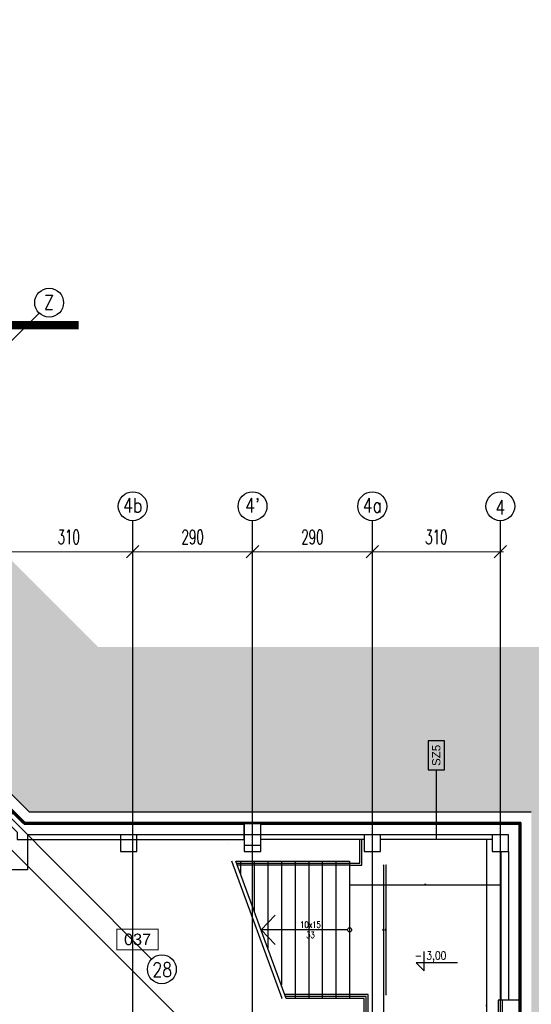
# Model space of a CAD drawing. Header units: centimetres. Extents: x -228435 to 46820, y -89367 to 152985.
# Tile 250 of 252: x -34177 to -21790, y 86198 to 110031. Entities that reach past the tile are written whole.
import ezdxf
from ezdxf.enums import TextEntityAlignment as Align

# ---------------------------------------------------------------- set-up
doc = ezdxf.new("R2010")
doc.units = ezdxf.units.CM
doc.header["$LTSCALE"] = 50
doc.header["$PDMODE"] = 35
doc.header["$PDSIZE"] = 0.1
for name, pattern in [('Kondygnacja  -0_5$0$DIVIDE', [31.75, 12.7, -6.35, 0, -6.35, 0, -6.35]), ('Kondygnacja  -0_5$0$HIDDEN2', [4.7625, 3.175, -1.5875]), ('Osie rzutów$0$DASHDOT2', [12.7, 6.35, -3.175, 0, -3.175])]:
    doc.linetypes.add(name, pattern=pattern)
doc.layers.get('0').update_dxf_attribs({"color": 8})
doc.layers.get('DEFPOINTS').update_dxf_attribs({"color": 8})
for name, color, linetype in [('Kondygnacja  -0_5$0$ARCH_CIENKIE_IST', 8, 'Continuous'), ('Kondygnacja  -0_5$0$ARCH_ETAPOWANIE', 8, 'Kondygnacja  -0_5$0$DIVIDE'), ('Kondygnacja  -0_5$0$ARCH_GRUNT', 8, 'Continuous'), ('Kondygnacja  -0_5$0$ARCH_INFO_KOTY_WYSOKOŚCIOWE_IST', 8, 'Continuous'), ('Kondygnacja  -0_5$0$ARCH_INFO_OPISY_PRZEGRODY_IST', 8, 'Continuous'), ('Kondygnacja  -0_5$0$ARCH_INFO_SCHODY_IST', 8, 'Continuous'), ('Kondygnacja  -0_5$0$ARCH_MUROWANE_IST', 8, 'Continuous'), ('Kondygnacja  -0_5$0$ARCH_POMOCNICZE_IST', 8, 'Kondygnacja  -0_5$0$HIDDEN2'), ('Kondygnacja  -0_5$0$ARCH_SCHODY_IST', 8, 'Continuous'), ('Kondygnacja  -0_5$0$ARCH_ŻELBET_IST', 8, 'Continuous'), ('Osie rzutów$0$ARCH_INFO_OSIE_IST', 8, 'Osie rzutów$0$DASHDOT2'), ('Osie rzutów$0$ARCH_INFO_OSIE_OPISY_IST', 8, 'Continuous'), ('Pomieszczenia -05$0$ARCH_INFO_AREA_ETYKIETY_200', 8, 'Continuous')]:
    doc.layers.add(name, color=color, linetype=linetype)
doc.layers.add('Kondygnacja  -0_5$0$ARCH_INFO_WYMIARY', color=8, linetype='Continuous', lineweight=9)
doc.layers.add('Osie rzutów$0$ARCH_INFO_WYMIARY', color=8, linetype='Continuous', lineweight=9)
doc.styles.add('Kondygnacja  -0_5$0$Arial', font='ARIAL.TTF')
doc.styles.add('Kondygnacja  -0_5$0$Romans', font='Romans.shx', dxfattribs={"width": 0.7})
doc.styles.add('Kondygnacja  -0_5$0$ROMANS-50-CM', font='romans.shx', dxfattribs={"width": 0.8, "height": 10})
doc.styles.add('Osie rzutów$0$ROMANS-250-CM', font='romans.shx', dxfattribs={"width": 0.8, "height": 50})
doc.styles.add('Osie rzutów$0$wymiary_cuprum', font='Romans.shx', dxfattribs={"width": 0.6})
doc.styles.add('Pomieszczenia -05$0$Arial', font='ARIAL.TTF')
doc.dimstyles.new('Kondygnacja  -0_5$0$Wymiary 1-100', dxfattribs={"dimtxt": 12, "dimasz": 10, "dimexe": 5, "dimexo": 0, "dimgap": 4, "dimtad": 1, "dimrnd": 0.5, "dimzin": 12, "dimdsep": 46, "dimtxsty": 'Kondygnacja  -0_5$0$Romans', "dimblk": 'Kondygnacja  -0_5$0$_Oblique', "dimcen": 10, "dimdle": 10, "dimclrt": 55, "dimazin": 0, "dimtfac": 1, "dimtmove": 1, "dimatfit": 3, "dimfxl": 0, "dimtolj": 1, "dimtzin": 0, "dimarcsym": 0})
doc.dimstyles.new('Osie rzutów$0$ARCH_ CT', dxfattribs={"dimtxt": 20, "dimasz": 20, "dimexe": 12, "dimexo": 20, "dimgap": 5, "dimtad": 1, "dimdec": 1, "dimrnd": 0.5, "dimzin": 9, "dimdsep": 46, "dimtxsty": 'Osie rzutów$0$wymiary_cuprum', "dimblk": 'Osie rzutów$0$_Oblique', "dimcen": 8, "dimdle": 12, "dimclrd": 256, "dimclre": 256, "dimclrt": 55, "dimadec": 1, "dimazin": 0, "dimtfac": 1, "dimtdec": 1, "dimtmove": 1, "dimatfit": 2, "dimldrblk": 'Osie rzutów$0$_Dot', "dimfxl": 0, "dimtolj": 1, "dimtzin": 0, "dimlwd": -1, "dimlwe": -1, "dimarcsym": 0})

# ---------------------------------------------------------------- blocks, each defined once
blk = doc.blocks.new('Osie rzutów$0$_Oblique')
at = {"color": 0, "linetype": 'ByBlock', "lineweight": -2}
blk.add_line((-0.5, -0.5), (0.5, 0.5), dxfattribs=at)
blk = doc.blocks.new('*D255')
at = {"layer": 'DEFPOINTS', "color": 0}
for p in [(9260, 14249.3), (9550, 14249.3), (9550, 14215.4)]:
    blk.add_point(p, dxfattribs=at)
at = {"layer": 'Osie rzutów$0$ARCH_INFO_WYMIARY'}
for p, q in [((9260, 14234.3), (9260, 14207.4)), ((9550, 14234.3), (9550, 14207.4)), ((9252, 14215.4), (9558, 14215.4))]:
    blk.add_line(p, q, dxfattribs=at)
at = {"layer": 'Osie rzutów$0$ARCH_INFO_WYMIARY', "xscale": 30, "yscale": 30, "zscale": 30, "rotation": 180}
blk.add_blockref('Osie rzutów$0$_Oblique', (9260, 14215.4), dxfattribs=at)
at = {"layer": 'Osie rzutów$0$ARCH_INFO_WYMIARY', "xscale": 30, "yscale": 30, "zscale": 30}
blk.add_blockref('Osie rzutów$0$_Oblique', (9550, 14215.4), dxfattribs=at)
at = {"layer": 'Osie rzutów$0$ARCH_INFO_WYMIARY', "color": 55, "insert": (9405, 14250.9), "char_height": 35, "attachment_point": 5, "style": 'Osie rzutów$0$wymiary_cuprum'}
blk.add_mtext('\\A1;290', dxfattribs=at)
blk = doc.blocks.new('Osie rzutów$0$_Dot')
at = {"color": 0, "linetype": 'ByBlock', "lineweight": -2}
blk.add_line((-0.5, 0), (-1, 0), dxfattribs=at)
at = {"color": 0, "linetype": 'ByBlock', "const_width": 0.5}
blk.add_lwpolyline([(-0.25, 0, 1), (0.25, 0, 1)], format="xyb", close=True, dxfattribs=at)
blk = doc.blocks.new('*D256')
at = {"layer": 'DEFPOINTS', "color": 0}
for p in [(9550, 14249.3), (9860, 14249.3), (9860, 14215.4)]:
    blk.add_point(p, dxfattribs=at)
at = {"layer": 'Osie rzutów$0$ARCH_INFO_WYMIARY'}
for p, q in [((9550, 14234.3), (9550, 14207.4)), ((9860, 14234.3), (9860, 14207.4)), ((9542, 14215.4), (9868, 14215.4))]:
    blk.add_line(p, q, dxfattribs=at)
at = {"layer": 'Osie rzutów$0$ARCH_INFO_WYMIARY', "xscale": 30, "yscale": 30, "zscale": 30, "rotation": 180}
blk.add_blockref('Osie rzutów$0$_Oblique', (9550, 14215.4), dxfattribs=at)
at = {"layer": 'Osie rzutów$0$ARCH_INFO_WYMIARY', "xscale": 30, "yscale": 30, "zscale": 30}
blk.add_blockref('Osie rzutów$0$_Oblique', (9860, 14215.4), dxfattribs=at)
at = {"layer": 'Osie rzutów$0$ARCH_INFO_WYMIARY', "color": 55, "insert": (9705, 14250.9), "char_height": 35, "attachment_point": 5, "style": 'Osie rzutów$0$wymiary_cuprum'}
blk.add_mtext('\\A1;310', dxfattribs=at)
blk = doc.blocks.new('*D257')
at = {"layer": 'DEFPOINTS', "color": 0}
for p in [(8970, 14249.3), (9260, 14249.3), (9260, 14215.4)]:
    blk.add_point(p, dxfattribs=at)
at = {"layer": 'Osie rzutów$0$ARCH_INFO_WYMIARY'}
for p, q in [((8970, 14234.3), (8970, 14207.4)), ((9260, 14234.3), (9260, 14207.4)), ((8962, 14215.4), (9268, 14215.4))]:
    blk.add_line(p, q, dxfattribs=at)
at = {"layer": 'Osie rzutów$0$ARCH_INFO_WYMIARY', "xscale": 30, "yscale": 30, "zscale": 30, "rotation": 180}
blk.add_blockref('Osie rzutów$0$_Oblique', (8970, 14215.4), dxfattribs=at)
at = {"layer": 'Osie rzutów$0$ARCH_INFO_WYMIARY', "xscale": 30, "yscale": 30, "zscale": 30}
blk.add_blockref('Osie rzutów$0$_Oblique', (9260, 14215.4), dxfattribs=at)
at = {"layer": 'Osie rzutów$0$ARCH_INFO_WYMIARY', "color": 55, "insert": (9115, 14250.9), "char_height": 35, "attachment_point": 5, "style": 'Osie rzutów$0$wymiary_cuprum'}
blk.add_mtext('\\A1;290', dxfattribs=at)
blk = doc.blocks.new('*D258')
at = {"layer": 'DEFPOINTS', "color": 0}
for p in [(8660, 14249.3), (8970, 14249.3), (8970, 14215.4)]:
    blk.add_point(p, dxfattribs=at)
at = {"layer": 'Osie rzutów$0$ARCH_INFO_WYMIARY'}
for p, q in [((8660, 14234.3), (8660, 14207.4)), ((8970, 14234.3), (8970, 14207.4)), ((8652, 14215.4), (8978, 14215.4))]:
    blk.add_line(p, q, dxfattribs=at)
at = {"layer": 'Osie rzutów$0$ARCH_INFO_WYMIARY', "xscale": 30, "yscale": 30, "zscale": 30, "rotation": 180}
blk.add_blockref('Osie rzutów$0$_Oblique', (8660, 14215.4), dxfattribs=at)
at = {"layer": 'Osie rzutów$0$ARCH_INFO_WYMIARY', "xscale": 30, "yscale": 30, "zscale": 30}
blk.add_blockref('Osie rzutów$0$_Oblique', (8970, 14215.4), dxfattribs=at)
at = {"layer": 'Osie rzutów$0$ARCH_INFO_WYMIARY', "color": 55, "insert": (8815, 14250.9), "char_height": 35, "attachment_point": 5, "style": 'Osie rzutów$0$wymiary_cuprum'}
blk.add_mtext('\\A1;310', dxfattribs=at)
blk = doc.blocks.new('Kondygnacja  -0_5$0$_Oblique')
at = {"color": 0, "linetype": 'ByBlock', "lineweight": -2}
blk.add_line((-0.5, -0.5), (0.5, 0.5), dxfattribs=at)
blk = doc.blocks.new('*D99')
at = {"layer": 'DEFPOINTS', "color": 0}
for p in [(-25698, 89565), (-25698, 86435), (-25368, 86435)]:
    blk.add_point(p, dxfattribs=at)
at = {"layer": 'Kondygnacja  -0_5$0$ARCH_INFO_WYMIARY', "color": 0, "lineweight": -2}
for p, q in [((-25376, 89565), (-25363, 89565)), ((-25368, 89575), (-25368, 86425)), ((-25376, 86435), (-25363, 86435))]:
    blk.add_line(p, q, dxfattribs=at)
at = {"layer": 'Kondygnacja  -0_5$0$ARCH_INFO_WYMIARY', "color": 0, "lineweight": -2, "xscale": 10, "yscale": 10, "zscale": 10}
for p, rotation in [((-25368, 89565), 90), ((-25368, 86435), 270)]:
    blk.add_blockref('Kondygnacja  -0_5$0$_Oblique', p, dxfattribs=dict(at, rotation=rotation))
at = {"layer": 'Kondygnacja  -0_5$0$ARCH_INFO_WYMIARY', "color": 55, "insert": (-25378, 88000), "char_height": 12, "attachment_point": 5, "rotation": 90, "style": 'Kondygnacja  -0_5$0$Romans'}
blk.add_mtext('\\A1;3130', dxfattribs=at)
blk = doc.blocks.new('*D100')
at = {"layer": 'DEFPOINTS', "color": 0}
for p in [(-25548, 86435), (-25740, 85765), (-25368, 85765)]:
    blk.add_point(p, dxfattribs=at)
at = {"layer": 'Kondygnacja  -0_5$0$ARCH_INFO_WYMIARY', "color": 0, "lineweight": -2}
for p, q in [((-25376, 86435), (-25363, 86435)), ((-25368, 86445), (-25368, 85755)), ((-25376, 85765), (-25363, 85765))]:
    blk.add_line(p, q, dxfattribs=at)
at = {"layer": 'Kondygnacja  -0_5$0$ARCH_INFO_WYMIARY', "color": 0, "lineweight": -2, "xscale": 10, "yscale": 10, "zscale": 10}
for p, rotation in [((-25368, 86435), 90), ((-25368, 85765), 270)]:
    blk.add_blockref('Kondygnacja  -0_5$0$_Oblique', p, dxfattribs=dict(at, rotation=rotation))
at = {"layer": 'Kondygnacja  -0_5$0$ARCH_INFO_WYMIARY', "color": 55, "insert": (-25378, 85979), "char_height": 12, "attachment_point": 5, "rotation": 90, "style": 'Kondygnacja  -0_5$0$Romans'}
blk.add_mtext('\\A1;670', dxfattribs=at)
blk = doc.blocks.new('*D154')
at = {"layer": 'DEFPOINTS', "color": 0}
for p in [(-26190, 89565), (-22530, 89565), (-22530, 89093)]:
    blk.add_point(p, dxfattribs=at)
at = {"layer": 'Kondygnacja  -0_5$0$ARCH_INFO_WYMIARY', "color": 0, "lineweight": -2}
for p, q in [((-26200, 89093), (-22520, 89093)), ((-26190, 89101), (-26190, 89088)), ((-22530, 89101), (-22530, 89088))]:
    blk.add_line(p, q, dxfattribs=at)
at = {"layer": 'Kondygnacja  -0_5$0$ARCH_INFO_WYMIARY', "color": 0, "lineweight": -2, "xscale": 10, "yscale": 10, "zscale": 10, "rotation": 180}
blk.add_blockref('Kondygnacja  -0_5$0$_Oblique', (-26190, 89093), dxfattribs=at)
at = {"layer": 'Kondygnacja  -0_5$0$ARCH_INFO_WYMIARY', "color": 0, "lineweight": -2, "xscale": 10, "yscale": 10, "zscale": 10}
blk.add_blockref('Kondygnacja  -0_5$0$_Oblique', (-22530, 89093), dxfattribs=at)
at = {"layer": 'Kondygnacja  -0_5$0$ARCH_INFO_WYMIARY', "color": 55, "insert": (-24360, 89103), "char_height": 12, "attachment_point": 5, "style": 'Kondygnacja  -0_5$0$Romans'}
blk.add_mtext('\\A1;3660', dxfattribs=at)
blk = doc.blocks.new('*D155')
at = {"layer": 'DEFPOINTS', "color": 0}
for p in [(-22870, 90190), (-22740, 90190), (-22740, 82150)]:
    blk.add_point(p, dxfattribs=at)
at = {"layer": 'Kondygnacja  -0_5$0$ARCH_INFO_WYMIARY', "color": 0, "lineweight": -2}
for p, q in [((-22862, 90190), (-22875, 90190)), ((-22870, 82140), (-22870, 90200)), ((-22862, 82150), (-22875, 82150))]:
    blk.add_line(p, q, dxfattribs=at)
at = {"layer": 'Kondygnacja  -0_5$0$ARCH_INFO_WYMIARY', "color": 0, "lineweight": -2, "xscale": 10, "yscale": 10, "zscale": 10}
for p, rotation in [((-22870, 90190), 90), ((-22870, 82150), 270)]:
    blk.add_blockref('Kondygnacja  -0_5$0$_Oblique', p, dxfattribs=dict(at, rotation=rotation))
at = {"layer": 'Kondygnacja  -0_5$0$ARCH_INFO_WYMIARY', "color": 55, "insert": (-22880, 86170), "char_height": 12, "attachment_point": 5, "rotation": 90, "style": 'Kondygnacja  -0_5$0$Romans'}
blk.add_mtext('\\A1;8040', dxfattribs=at)
blk = doc.blocks.new('*D177')
at = {"layer": 'DEFPOINTS', "color": 0}
for p in [(-22740, 89900), (-25740, 85765), (-25740, 85551)]:
    blk.add_point(p, dxfattribs=at)
at = {"layer": 'Kondygnacja  -0_5$0$ARCH_INFO_WYMIARY', "color": 0, "lineweight": -2}
for p, q in [((-22730, 85551), (-25750, 85551)), ((-25740, 85559), (-25740, 85546)), ((-22740, 85559), (-22740, 85546))]:
    blk.add_line(p, q, dxfattribs=at)
at = {"layer": 'Kondygnacja  -0_5$0$ARCH_INFO_WYMIARY', "color": 0, "lineweight": -2, "xscale": 10, "yscale": 10, "zscale": 10, "rotation": 180}
blk.add_blockref('Kondygnacja  -0_5$0$_Oblique', (-25740, 85551), dxfattribs=at)
at = {"layer": 'Kondygnacja  -0_5$0$ARCH_INFO_WYMIARY', "color": 0, "lineweight": -2, "xscale": 10, "yscale": 10, "zscale": 10}
blk.add_blockref('Kondygnacja  -0_5$0$_Oblique', (-22740, 85551), dxfattribs=at)
at = {"layer": 'Kondygnacja  -0_5$0$ARCH_INFO_WYMIARY', "color": 55, "insert": (-24240, 85561), "char_height": 12, "attachment_point": 5, "style": 'Kondygnacja  -0_5$0$Romans'}
blk.add_mtext('\\A1;3000', dxfattribs=at)
blk = doc.blocks.new('*D115')
at = {"layer": 'DEFPOINTS', "color": 0}
for p in [(-25641, 89565), (-25641, 86435), (-25311, 86435)]:
    blk.add_point(p, dxfattribs=at)
at = {"layer": 'Kondygnacja  -0_5$0$ARCH_INFO_WYMIARY', "color": 0, "lineweight": -2}
for p, q in [((-25319, 89565), (-25306, 89565)), ((-25311, 89575), (-25311, 86425)), ((-25319, 86435), (-25306, 86435))]:
    blk.add_line(p, q, dxfattribs=at)
at = {"layer": 'Kondygnacja  -0_5$0$ARCH_INFO_WYMIARY', "color": 0, "lineweight": -2, "xscale": 10, "yscale": 10, "zscale": 10}
for p, rotation in [((-25311, 89565), 90), ((-25311, 86435), 270)]:
    blk.add_blockref('Kondygnacja  -0_5$0$_Oblique', p, dxfattribs=dict(at, rotation=rotation))
at = {"layer": 'Kondygnacja  -0_5$0$ARCH_INFO_WYMIARY', "color": 55, "insert": (-25321, 88000), "char_height": 12, "attachment_point": 5, "rotation": 90, "style": 'Kondygnacja  -0_5$0$Romans'}
blk.add_mtext('\\A1;3130', dxfattribs=at)
blk = doc.blocks.new('Pomieszczenia -05$0$etykieta_numer')
at = {"color": 0, "linetype": 'ByBlock', "const_width": 2.44}
blk.add_lwpolyline([(-50, -50), (-50, 0), (50, 0), (50, -50)], close=True, dxfattribs=at)
at = {"color": 0, "linetype": 'ByBlock', "style": 'Pomieszczenia -05$0$Arial'}
blk.add_attdef('AECAREA:NUMBER', text='', height=28, dxfattribs=at).set_placement((0, -25), align=Align.MIDDLE)
blk = doc.blocks.new('Osie rzutów')
at = {"layer": 'Osie rzutów$0$ARCH_INFO_OSIE_IST', "ltscale": 10}
for p, q in [((5476.11, 16768.89), (9015.72, 13229.28)), ((7180.87, 15064.13), (9015.72, 13229.28)), ((7266.73, 14903.31), (9100.55, 13069.49)), ((8743.12, 14793.12), (7460, 13510)), ((8970, 12255), (8970, 14290.38)), ((9260, 12255), (9260, 14290.38)), ((9550, 14290.38), (9550, 12514.27)), ((9860, 12255), (9860, 14290.38)), ((4436.04, 13510), (13655, 13510))]:
    blk.add_line(p, q, dxfattribs=at)
at = {"layer": 'Osie rzutów$0$ARCH_INFO_OSIE_OPISY_IST'}
for centre in [(8767.56, 14818.17), (8970, 14325.38), (9260, 14325.38), (9550, 14325.38), (9860, 14325.38), (9040.47, 13204.53)]:
    blk.add_circle(centre, 35, dxfattribs=at)
at = {"layer": 'Osie rzutów$0$ARCH_INFO_OSIE_OPISY_IST', "style": 'Osie rzutów$0$ROMANS-250-CM', "width": 0.8}
for s, p in [('Z', (8766.96, 14818.88)), ('4b', (8970, 14327.58)), ("4'", (9260, 14327.58)), ('4a', (9550, 14327.58)), ('4', (9860, 14322.58)), ('28', (9041.38, 13203.61))]:
    blk.add_text(s, height=35, dxfattribs=at).set_placement(p, align=Align.MIDDLE_CENTER)
at = {"layer": 'Osie rzutów$0$ARCH_INFO_WYMIARY'}
for base, p1, p2, picture, middle in [((8970, 14215.38), (8660, 14249.32), (8970, 14249.32), '*D258', (8815, 14250.88)), ((9260, 14215.38), (8970, 14249.32), (9260, 14249.32), '*D257', (9115, 14250.88)), ((9550, 14215.38), (9260, 14249.32), (9550, 14249.32), '*D255', (9405, 14250.88)), ((9860, 14215.38), (9550, 14249.32), (9860, 14249.32), '*D256', (9705, 14250.88))]:
    dim = blk.add_linear_dim(base=base, p1=p1, p2=p2, dimstyle='Osie rzutów$0$ARCH_ CT', override={"dimtxt": 35, "dimasz": 30, "dimexe": 8, "dimexo": 15, "dimgap": 18, "dimdle": 8}, dxfattribs=at)
    dim.commit()
    dim.dimension.update_dxf_attribs({"geometry": picture, "text_midpoint": middle})

msp = doc.modelspace()

# ---------------------------------------------------------------- hatches: boundary and pattern name
at = {"layer": 'Kondygnacja  -0_5$0$ARCH_GRUNT', "linetype": 'Continuous', "lineweight": 5}
h = msp.add_hatch(dxfattribs=at)
h.set_pattern_fill('EARTH', color=256, scale=150.000081, angle=45, style=0)
h.set_pattern_definition([(45, (-121140, -45000), (-1e-09, 1347.039), [952.5005, -952.5005]), (45, (-121392.6, -44747.4), (-1e-09, 1347.039), [952.5005, -952.5005]), (45, (-121645.1, -44494.9), (-1e-09, 1347.039), [952.5005, -952.5005]), (135, (-121645.1, -44326.5), (-1347.039, -1e-09), [952.5005, -952.5005]), (135, (-121392.6, -44073.9), (-1347.039, -1e-09), [952.5005, -952.5005]), (135, (-121140, -43821.3), (-1347.039, -1e-09), [952.5005, -952.5005])])
h.paths.add_polyline_path([(-109800.334, 65464.54), (-97514.874, 77750), (-71890, 77750), (-71890, 102550), (-45638.959, 102550), (-33938.959, 90850), (-21790, 90850), (-21790, 82420), (-19190, 82420), (-19190, 79646.447), (-20488.223, 78348.223), (-20936.447, 77900), (-10065.736, 77900), (13934.264, 53900), (20210, 53900), (20210, 43250), (19310, 43250), (19310, 42946.447), (17513.553, 41150), (14360, 41150), (14360, 40060), (28010, 40070.689), (28010, 44557.06), (28010, 49088.932), (24210, 51112.647), (24210, 57900), (15591.118, 57900), (-8408.882, 81900), (-15190, 81900), (-15190, 86020), (-17790, 86020), (-17790, 94850), (-32282.105, 94850), (-43982.105, 106550), (-75890, 106550), (-75890, 81750), (-99171.728, 81750), (-112628.761, 68292.967)])

# ---------------------------------------------------------------- linework, layer by layer
at = {"layer": 'Kondygnacja  -0_5$0$ARCH_CIENKIE_IST', "ltscale": 4}
for p, q in [((-22055, 90585), (-34048.726, 90585)), ((-22055, 90585), (-22055, 82420)), ((-22075, 90565), (-34057.01, 90565)), ((-22075, 90565), (-22075, 82420))]:
    msp.add_line(p, q, dxfattribs=at)
at = {"layer": 'Kondygnacja  -0_5$0$ARCH_ETAPOWANIE', "ltscale": 10, "const_width": 200, "elevation": 3000}
msp.add_lwpolyline([(-71680, -5690), (-71680, 9430), (-65010, 9430), (-65010, 10860), (-63050, 10860), (-62990, 77200), (-59020, 77200), (-59020, 89588.736), (-59420, 89588.736), (-59420.034, 102625.822), (-71890, 102620.19), (-71890, 102620.19), (-32748.04, 102637.868)], dxfattribs=at)
at = {"layer": 'Kondygnacja  -0_5$0$ARCH_INFO_KOTY_WYSOKOŚCIOWE_IST'}
msp.add_lwpolyline([(-23577.87, 87199.185), (-24575.054, 87199.185), (-24387.554, 87011.685), (-24387.554, 87480.119)], dxfattribs=at)
at = {"layer": 'Kondygnacja  -0_5$0$ARCH_INFO_OPISY_PRZEGRODY_IST'}
msp.add_lwpolyline([(-24090.706, 91872.93), (-23890.706, 91872.93), (-23890.706, 92572.93), (-24290.706, 92572.93), (-24290.706, 91872.93), (-24090.706, 91872.93), (-24090.706, 90190)], dxfattribs=at)
at = {"layer": 'Kondygnacja  -0_5$0$ARCH_INFO_SCHODY_IST'}
for points in [[(-27663.272, 88000), (-28332.754, 88000), (-27993.43, 88352.143)], [(-26240, 88000), (-28332.754, 88000), (-27993.43, 87647.857)]]:
    msp.add_lwpolyline(points, dxfattribs=at)
msp.add_circle((-26190, 88000), 50, dxfattribs=at)
at = {"layer": 'Kondygnacja  -0_5$0$ARCH_MUROWANE_IST', "ltscale": 4}
for p, q in [((-21790, 90850), (-33938.959, 90850)), ((-22040, 90600), (-34042.513, 90600)), ((-22040, 90600), (-22040, 82420))]:
    msp.add_line(p, q, dxfattribs=at)
for points in [[(-34042.513, 90600), (-46020, 102577.487), (-46020, 102662.893), (-45632.893, 103050)], [(-33938.959, 90850), (-45709.15, 102620.19), (-45279.34, 103050)], [(-34240, 90366.152), (-34240, 90190), (-28740, 90190), (-28740, 90580), (-34100.294, 90580), (-34345.147, 90824.853), (-34521.924, 90648.076), (-34240, 90366.152)], [(-25840, 90190), (-28340, 90190), (-28340, 90580), (-22060, 90580)], [(-22740, 90190), (-25440, 90190)], [(-22530, 89900), (-22530, 86300)]]:
    msp.add_lwpolyline(points, dxfattribs=at)
at = {"layer": 'Kondygnacja  -0_5$0$ARCH_POMOCNICZE_IST', "const_width": 20}
msp.add_lwpolyline([(-35755.486, 92277.618), (-34052.868, 90575), (-22065, 90575), (-22065, 89690.902)], dxfattribs=at)
at = {"layer": 'Kondygnacja  -0_5$0$ARCH_SCHODY_IST'}
for p, q in [((-27823.046, 86335), (-29042.463, 89665)), ((-28942.463, 89665), (-26190, 89665)), ((-27723.046, 86335), (-28942.463, 89665)), ((-28830, 89665), (-28830, 89345.652)), ((-28500, 89665), (-28500, 88452.602)), ((-28170, 89665), (-28170, 87559.552)), ((-27840, 89665), (-27840, 86666.503)), ((-27510, 89665), (-27510, 86335)), ((-27180, 89665), (-27180, 86335)), ((-26850, 89665), (-26850, 86335)), ((-26520, 89665), (-26520, 86335)), ((-26190, 89665), (-26190, 86335)), ((-27840, 86380.881), (-27840, 86335))]:
    msp.add_line(p, q, dxfattribs=at)
for points in [[(-26190, 89615), (-25940, 89615), (-25940, 90190)], [(-26190, 89565), (-25890, 89565), (-25890, 90190)], [(-28923.987, 89615), (-26190, 89615)], [(-26190, 89565), (-28905.511, 89565)], [(-33084.505, 85815), (-25790, 85815), (-25790, 86385), (-27741.522, 86385)], [(-33066.029, 85765), (-25740, 85765), (-25740, 86435), (-27759.998, 86435)], [(-26190, 85865), (-25840, 85865), (-25840, 86335), (-27723.046, 86335)]]:
    msp.add_lwpolyline(points, dxfattribs=at)
at = {"layer": 'Kondygnacja  -0_5$0$ARCH_ŻELBET_IST'}
for p, q in [((-46063.223, 102550), (-34063.223, 90550)), ((-28740, 90550), (-34063.223, 90550)), ((-22090, 90550), (-28340, 90550)), ((-28740, 90300), (-33990, 90300)), ((-22740, 90300), (-28340, 90300))]:
    msp.add_line(p, q, dxfattribs=at)
at = {"layer": 'Kondygnacja  -0_5$0$ARCH_ŻELBET_IST', "ltscale": 4}
for p, q in [((-22090, 90550), (-22090, 81550)), ((-22340, 89900), (-22340, 86300))]:
    msp.add_line(p, q, dxfattribs=at)
at = {"layer": 'Kondygnacja  -0_5$0$ARCH_ŻELBET_IST'}
msp.add_lwpolyline([(-33990, 90300), (-33990, 89450), (-35090, 89450), (-35090, 91223.223), (-35282.428, 91415.651)], dxfattribs=at)
msp.add_lwpolyline([(-33990, 90300), (-33990, 89450), (-35090, 89450), (-35090, 91223.223), (-35282.428, 91415.651)], dxfattribs=at)
at = {"layer": 'Kondygnacja  -0_5$0$ARCH_ŻELBET_IST', "ltscale": 4}
for points in [[(-28740, 90050), (-28340, 90050), (-28340, 90580), (-28740, 90580)], [(-31740, 89900), (-31340, 89900), (-31340, 90300), (-31740, 90300)], [(-28740, 89900), (-28340, 89900), (-28340, 90300), (-28740, 90300)], [(-25840, 89900), (-25440, 89900), (-25440, 90300), (-25840, 90300)], [(-25840, 89900), (-25440, 89900), (-25440, 90300), (-25840, 90300)], [(-22740, 89900), (-22340, 89900), (-22340, 90300), (-22740, 90300)], [(-22740, 89900), (-22340, 89900), (-22340, 90300), (-22740, 90300)], [(-22590, 86300), (-22590, 85900), (-22060, 85900), (-22060, 86300)]]:
    msp.add_lwpolyline(points, close=True, dxfattribs=at)
msp.add_lwpolyline([(-22340, 86300), (-22493.485, 86300), (-22493.485, 85900), (-22340, 85900)], dxfattribs=at)

# ---------------------------------------------------------------- block references
at = {"layer": 'Osie rzutów$0$ARCH_INFO_OSIE_OPISY_IST', "xscale": 10, "yscale": 10, "zscale": 10}
msp.add_blockref('Osie rzutów', (-121140, -45000), dxfattribs=at)
at = {"layer": 'Pomieszczenia -05$0$ARCH_INFO_AREA_ETYKIETY_200', "linetype": 'Continuous', "lineweight": -3, "xscale": 10, "yscale": 10, "zscale": 10}
msp.add_blockref('Pomieszczenia -05$0$etykieta_numer', (-31324.082, 88019.672), dxfattribs=at).add_auto_attribs({'AECAREA:NUMBER': '037'})

# ---------------------------------------------------------------- texts
at = {"layer": 'Kondygnacja  -0_5$0$ARCH_INFO_KOTY_WYSOKOŚCIOWE_IST', "insert": (-24616.764, 87348.814), "char_height": 200, "width": 976.18926, "attachment_point": 4, "line_spacing_factor": 0.9, "style": 'Kondygnacja  -0_5$0$ROMANS-50-CM'}
msp.add_mtext('- 3,00', dxfattribs=at)
at = {"layer": 'Kondygnacja  -0_5$0$ARCH_INFO_OPISY_PRZEGRODY_IST', "insert": (-24090.706, 92222.93), "char_height": 200, "width": 700, "attachment_point": 5, "rotation": 90, "style": 'Kondygnacja  -0_5$0$Arial'}
msp.add_mtext('SZ5', dxfattribs=at)
at = {"layer": 'Kondygnacja  -0_5$0$ARCH_INFO_SCHODY_IST', "insert": (-27136.117, 88000), "char_height": 150, "width": 100, "attachment_point": 5, "style": 'Kondygnacja  -0_5$0$ROMANS-50-CM'}
msp.add_mtext('10x15 33', dxfattribs=at)

# ---------------------------------------------------------------- dimensions: what is measured, and where the dimension line sits
at = {"layer": 'Kondygnacja  -0_5$0$ARCH_INFO_WYMIARY'}
for base, p1, p2, picture, middle in [((-22870.2, 90190), (-22740, 82150), (-22740, 90190), '*D155', (-22880.2, 86170)), ((-25368.036, 86435), (-25698.124, 89565), (-25698.124, 86435), '*D99', (-25378.036, 88000)), ((-25311.247, 86435), (-25641.335, 89565), (-25641.335, 86435), '*D115', (-25321.247, 88000))]:
    dim = msp.add_linear_dim(base=base, p1=p1, p2=p2, angle=90, dimstyle='Kondygnacja  -0_5$0$Wymiary 1-100', dxfattribs=at)
    dim.commit()
    dim.dimension.update_dxf_attribs({"geometry": picture, "text_midpoint": middle})
for base, p1, p2, picture, middle in [((-25740, 85550.531), (-22740, 89900), (-25740, 85765), '*D177', (-24240, 85560.531)), ((-22530, 89092.505), (-26190, 89565), (-22530, 89565), '*D154', (-24360, 89102.505))]:
    dim = msp.add_linear_dim(base=base, p1=p1, p2=p2, dimstyle='Kondygnacja  -0_5$0$Wymiary 1-100', dxfattribs=at)
    dim.commit()
    dim.dimension.update_dxf_attribs({"geometry": picture, "text_midpoint": middle})
dim = msp.add_linear_dim(base=(-25368.036, 85765), p1=(-25548.124, 86435), p2=(-25740, 85765), angle=90, dimstyle='Kondygnacja  -0_5$0$Wymiary 1-100', dxfattribs=at)
dim.commit()
dim.dimension.update_dxf_attribs({"geometry": '*D100', "text_midpoint": (-25368.036, 85979.471), "dimtype": 160})

doc.saveas('drawing.dxf')
